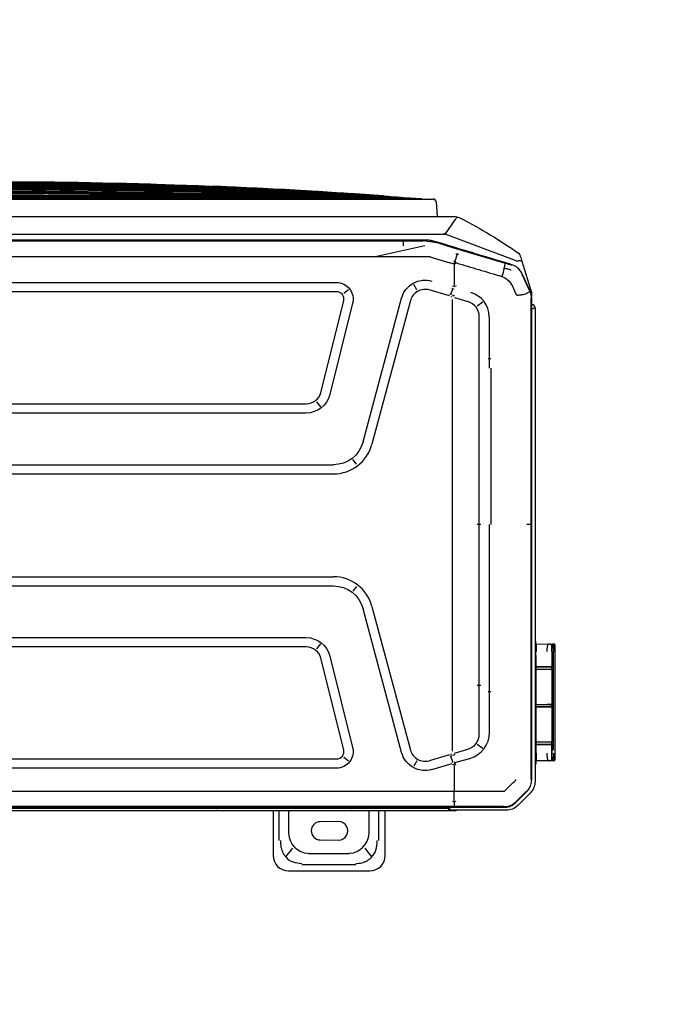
# Model space of a CAD drawing. Header units: millimetres. Extents: x -424979 to 718034, y -72486 to 344972.
# Tile 194 of 256: x 546768 to 547794, y 169236 to 170775. Entities that reach past the tile are written whole.
import ezdxf
from ezdxf.xclip import XClip

# ---------------------------------------------------------------- set-up
doc = ezdxf.new("R2010")
doc.units = ezdxf.units.MM
doc.header["$MEASUREMENT"] = 0
doc.header["$XCLIPFRAME"] = 0
doc.layers.add('IS_KLIM_urządzenia', color=3, linetype='Continuous')
doc.layers.add('Rysunki i obrazki', color=7, linetype='Continuous')
doc.layers.add('SKAN - RZUT_7_0_Nr_pióra__1', color=7, linetype='Continuous', lineweight=13)
picture_1 = doc.add_image_def('image7.tif', size_in_pixel=(14115, 7016))

# ---------------------------------------------------------------- blocks, each defined once
blk = doc.blocks.new('G$CE471A013')
at = {"linetype": 'Continuous'}
for p, q in [((-52.435, 41.216), (-57.735, 41.216)), ((-56.811, 40.816), (-53.307, 40.816)), ((-58.735, 40.216), (-58.735, 37.301)), ((-57.87, 40.295), (-57.426, 39.746)), ((-53.717, 40.077), (-56.401, 40.077)), ((-52.692, 39.746), (-52.248, 40.295)), ((-51.435, 37.301), (-51.435, 40.216)), ((-58.291, 37.3), (-58.291, 39.241)), ((-54.497, 39.198), (-55.697, 39.206)), ((-51.827, 39.241), (-51.827, 37.3)), ((-57.694, 38.769), (-57.694, 37.301)), ((-52.424, 37.301), (-52.424, 38.769)), ((-55.697, 38.006), (-54.497, 38.013)), ((-66.606, 37.271), (-63.067, 37.271)), ((-63.256, 37.301), (6.245, 37.301)), ((-63.067, 37.271), (-63.006, 37.271)), ((-68.168, 36.156), (-67.37, 36.954)), ((-67.244, 36.753), (-67.954, 36.043)), ((-67.906, 36.045), (-67.231, 36.718)), ((-66.881, 36.958), (-66.893, 36.986)), ((23.598, 37.069), (-66.48, 37.069)), ((-66.462, 37.035), (-66.435, 37.035)), ((-66.435, 37.034), (-63.211, 37.029)), ((-63.222, 36.747), (-63.229, 36.025)), ((-63.211, 37.029), (-21.491, 37.029)), ((-62.823, 37.151), (6.095, 37.151)), ((-46.818, 37.069), (-46.818, 37.151)), ((-39.955, 37.069), (-39.955, 37.151)), ((-67.906, 36.045), (-67.926, 36.025)), ((-63.231, 34.339), (-63.231, 36.025)), ((-68.485, 4.539), (-68.485, 35.393)), ((-68.27, 35.28), (-68.27, 3.917)), ((-68.16, 35.682), (-68.187, 35.693)), ((-68.237, 35.268), (-68.237, 18.659)), ((-69.729, 34.04), (-69.624, 34.041)), ((-69.623, 34.041), (-69.624, 34.041)), ((-69.364, 34.043), (-68.578, 34.051)), ((-68.528, 33.352), (-68.528, 34.252)), ((-63.275, 34.162), (-64.302, 33.869)), ((-63.22, 34.09), (-63.293, 34.234)), ((-63.128, 34.119), (-62.999, 33.739)), ((-61.773, 34.614), (-63.101, 34.22)), ((-62.913, 33.65), (-61.603, 34.039)), ((-60.791, 34.052), (-60.595, 34.401)), ((-56.03, 33.809), (-56.346, 34.056)), ((-55.564, 34.525), (12.681, 34.525)), ((-69.778, 26.937), (-69.778, 33.546)), ((-69.587, 33.547), (-69.586, 32.971)), ((-69.574, 32.977), (-69.574, 33.547)), ((-68.528, 33.852), (-68.558, 33.852)), ((-68.528, 27.182), (-68.528, 33.352)), ((-63.243, 33.54), (-64.111, 33.292)), ((-63.11, 33.418), (-63.11, 29.549)), ((-63.012, 33.616), (-63.073, 33.593)), ((-57.867, 23.986), (-60.377, 33.353)), ((-59.798, 33.508), (-57.288, 24.142)), ((12.681, 33.925), (-55.564, 33.925)), ((-69.66, 26.936), (-69.662, 33.348)), ((-69.661, 32.97), (-69.661, 33.348)), ((-69.645, 32.97), (-69.661, 32.97)), ((-69.66, 30.52), (-69.661, 32.82)), ((-69.645, 32.82), (-69.661, 32.82)), ((-69.585, 32.971), (-69.58, 32.976)), ((-69.584, 32.97), (-69.584, 32.82)), ((-69.573, 30.526), (-69.574, 32.82)), ((-68.528, 32.97), (-69.514, 32.97)), ((-68.528, 32.819), (-69.514, 32.82)), ((-68.553, 32.977), (-69.28, 32.98)), ((-65.097, 33.248), (-64.718, 32.988)), ((-55.124, 27.223), (-56.612, 33.184)), ((-56.03, 33.329), (-54.542, 27.368)), ((-65.503, 29.549), (-65.503, 32.296)), ((-64.853, 32.296), (-64.853, 29.549)), ((-69.644, 30.52), (-69.66, 30.52)), ((-69.66, 30.384), (-69.644, 30.384)), ((-69.66, 28.083), (-69.66, 30.384)), ((-69.584, 30.521), (-69.579, 30.526)), ((-69.579, 30.378), (-69.584, 30.382)), ((-69.583, 30.519), (-69.583, 30.384)), ((-69.573, 28.084), (-69.573, 30.377)), ((-68.528, 30.519), (-69.513, 30.519)), ((-68.528, 30.384), (-69.513, 30.384)), ((-68.553, 30.526), (-69.279, 30.53)), ((-68.553, 30.377), (-69.279, 30.373)), ((-65.61, 29.549), (-65.426, 29.549)), ((-65.503, 29.112), (-65.503, 29.549)), ((-64.853, 29.549), (-64.853, 29.112)), ((-63.11, 29.549), (-63.11, 7.87)), ((-65.503, 18.659), (-65.503, 29.112)), ((-64.717, 29.112), (-64.95, 29.112)), ((-64.853, 29.112), (-64.853, 18.659)), ((-69.66, 28.083), (-69.644, 28.083)), ((-69.659, 27.933), (-69.644, 27.933)), ((-69.659, 26.936), (-69.659, 27.933)), ((-69.583, 27.932), (-69.578, 27.927)), ((-69.582, 28.084), (-69.582, 27.934)), ((-69.572, 26.937), (-69.573, 27.926)), ((-68.528, 28.084), (-69.513, 28.084)), ((-68.528, 27.934), (-69.513, 27.934)), ((-69.278, 27.923), (-68.553, 27.927)), ((-68.528, 27.182), (-68.528, 26.282)), ((-69.621, 26.443), (-69.729, 26.444)), ((-69.729, 26.444), (-69.621, 26.443)), ((-68.578, 26.433), (-69.362, 26.441)), ((-68.578, 26.432), (-69.362, 26.44)), ((-68.558, 26.632), (-68.528, 26.632)), ((-54.509, 26.429), (-54.262, 26.745)), ((-53.591, 26.625), (10.708, 26.625)), ((10.708, 26.025), (-53.591, 26.025)), ((-56.871, 22.685), (-56.627, 23.003)), ((-21.491, 22.659), (-55.356, 22.659)), ((-21.491, 22.059), (-55.356, 22.059)), ((-68.237, 18.659), (-68.237, 6.47)), ((-65.61, 8.47), (-65.61, 18.659)), ((-64.95, 18.659), (-64.717, 18.659)), ((-64.853, 18.659), (-64.853, 7.87)), ((-21.391, 15.359), (-55.356, 15.359)), ((-21.391, 14.759), (-55.356, 14.759)), ((-56.871, 14.734), (-56.627, 14.416)), ((-60.377, 4.066), (-57.867, 13.432)), ((-57.288, 13.277), (-59.798, 3.911)), ((-54.262, 10.674), (-54.509, 10.989)), ((-53.591, 11.393), (10.708, 11.393)), ((10.708, 10.793), (-53.591, 10.793)), ((-56.612, 4.235), (-55.124, 10.196)), ((-54.542, 10.051), (-56.03, 4.09)), ((-65.503, 7.87), (-65.503, 8.47)), ((-65.61, 7.87), (-65.426, 7.87)), ((-65.503, 5.123), (-65.503, 7.87)), ((-64.853, 7.87), (-64.853, 5.123)), ((-63.11, 7.87), (-63.11, 4.001)), ((-68.237, 6.47), (-68.237, 3.923)), ((-68.27, 4.339), (-68.285, 4.339)), ((-65.097, 4.171), (-64.718, 4.43)), ((-63.243, 3.878), (-64.111, 4.126)), ((-68.257, 3.543), (-68.257, 3.8)), ((-67.63, 1.51), (-68.257, 3.543)), ((-68.245, 3.686), (-68.217, 3.692)), ((-68.172, 3.467), (-67.645, 2.317)), ((-67.621, 2.341), (-68.14, 3.475)), ((-66.99, 3.095), (-67.234, 3.626)), ((-63.226, 3.33), (-63.183, 3.316)), ((-62.999, 3.679), (-63.128, 3.299)), ((-63.012, 3.803), (-63.073, 3.826)), ((-62.913, 3.769), (-61.603, 3.38)), ((-60.791, 3.367), (-60.595, 3.017)), ((-56.346, 3.363), (-56.03, 3.61)), ((-55.564, 3.493), (12.681, 3.493)), ((-63.231, 1.667), (-63.231, 3.08)), ((12.681, 2.893), (-55.564, 2.893)), ((-67.353, 1.978), (-67.373, 1.954)), ((-67.249, 1.476), (-62.642, -0.258)), ((-63.552, 0.74), (-66.539, 1.639)), ((-63.424, 1.025), (-63.272, 1.544)), ((-62.213, 0.335), (-63.453, 0.711)), ((-61.319, 0.514), (-58.196, 1.188)), ((-62.213, 0.335), (-61.199, 0.184)), ((-61.726, 0.155), (-61.717, 0.191)), ((-61.567, 0.144), (18.685, 0.144)), ((-59.916, 0.184), (-61.199, 0.184)), ((-59.916, 0.514), (-59.916, 0.179)), ((-21.391, 0.184), (-59.916, 0.184)), ((-63.27, -1.193), (-62.633, -0.27)), ((-0.517, -0.263), (-62.643, -0.263)), ((-0.367, -1.413), (-63.178, -1.413)), ((-62.054, -2.359), (-62.12, -1.413)), ((-57.042, -2.545), (-61.855, -2.545)), ((-58.757, -2.545), (-58.757, -2.545)), ((-7.032, -2.545), (-57.042, -2.545))]:
    blk.add_line(p, q, dxfattribs=at)
for centre, radius, start, end in [((-57.735, 40.216), 1, 90, 180), ((-52.435, 40.216), 1, 0, 90), ((-55.701, 38.606), 0.6, 89.63839, 270.36161), ((-54.501, 38.606), 0.592, 270.36161, 89.63839), ((-63.256, 37.001), 0.3, 90, 115.84126), ((-63.006, 37.071), 0.2, 0, 90), ((-61.324, 33.099), 0.98, 15, 106.52953), ((-55.564, 33.445), 0.48, 90, 194.01667), ((-53.591, 27.605), 0.98, 194.0166, 270), ((-55.356, 24.659), 2.6, 195, 269.99999), ((-55.356, 12.759), 2.6, 89.99999, 165), ((-53.591, 9.813), 0.98, 90, 165.9834), ((-68.285, 4.539), 0.2, 180, 270), ((-61.324, 4.319), 0.98, 253.47049, 345), ((-55.564, 3.973), 0.48, 165.98333, 270), ((-67.307, 1.142), 0.2, 197.14126, 235.50637), ((-61.855, -2.345), 0.2, 184, 270)]:
    blk.add_arc(centre, radius, start, end, dxfattribs=at)
at = {"linetype": 'Continuous', "extrusion": (0, 0, -1)}
for centre, radius, start, end in [((66.606, 36.191), 1.08, 45, 90), ((67.405, 35.393), 1.08, 0, 45), ((61.324, 33.099), 1.58, 73.47059, 165), ((55.564, 33.445), 1.08, 345.98335, 90), ((53.591, 27.605), 1.58, 270, 345.98339), ((55.356, 24.659), 2, 270.00001, 345), ((55.356, 12.759), 2, 15, 90.00001), ((53.591, 9.813), 1.58, 14.01661, 90), ((61.324, 4.319), 1.58, 195, 286.52941), ((55.564, 3.973), 1.08, 270, 14.01665)]:
    blk.add_arc(centre, radius, start, end, dxfattribs=at)
at = {"linetype": 'Continuous'}
for centre, major_axis, ratio, start_param, end_param in [((-55.906, 38.207), (1.268, -1.569), 0.803018, 2.633487, 3.831894), ((-54.211, 38.207), (-1.268, -1.569), 0.803018, 2.451291, 3.649699), ((-63.067, 37.071), (0, -0.2), 0.831479, 1.570796, 3.141593), ((-47.823, 36.801), (0, 0.35), 0.690452, 6.119579, 6.283185), ((-69.728, 33.99), (-0.05, 0), 1, 5.572775, 6.283185), ((-69.728, 33.99), (-0.05, 0), 1, 4.722432, 5.271942), ((-68.428, 34.252), (0.1, 0), 1, 2.168878, 3.141593), ((-63.025, 33.944), (-1.913, -0.585), 0.178321, 4.710906, 4.798331), ((-62.672, 32.781), (-1.893, -0.646), 0.706819, 4.683881, 4.712375), ((-69.566, 33.543), (0, 0.7), 0.01995, 0.882039, 1.565858), ((-63.755, 32.198), (1.764, 0), 0.995519, 1.850018, 3.141593), ((-69.635, 32.971), (0.05, 0.0002), 0.017455, 4.162534, 6.265658), ((-69.383, 32.979), (0.494, 0.002), 0.017455, 4.153807, 4.444433), ((-69.383, 32.829), (0.494, 0.002), 0.017455, 4.153807, 4.444433), ((-69.38, 32.977), (0.2, 0.001), 0.017455, 1.047121, 3.124066), ((-68.578, 32.976), (0.05, 0.0002), 0.017455, 6.283104, 7.330301), ((-63.807, 32.296), (1.046, 0), 0.995519, 1.865841, 3.141593), ((-69.634, 30.521), (0.05, 0.0002), 0.017455, 4.162534, 6.265658), ((-69.634, 30.383), (-0.05, 0.0002), 0.017455, 3.15913, 5.262255), ((-69.383, 30.528), (0.494, 0.002), 0.017455, 4.153807, 4.444433), ((-69.383, 30.375), (-0.494, 0.002), 0.017455, 4.980355, 5.270981), ((-69.379, 30.527), (0.2, 0.001), 0.017455, 1.047121, 3.124066), ((-69.379, 30.377), (-0.2, 0.001), 0.017455, 0.017538, 2.094482), ((-68.578, 30.525), (0.05, 0.0002), 0.017455, 6.283104, 7.330301), ((-68.578, 30.378), (-0.05, 0.0002), 0.017455, 2.094477, 3.141674), ((-69.633, 27.932), (-0.05, 0.0002), 0.017455, 3.15913, 5.262255), ((-69.382, 28.075), (-0.494, 0.002), 0.017455, 4.980355, 5.270981), ((-69.382, 27.925), (-0.494, 0.002), 0.017455, 4.980355, 5.270981), ((-69.378, 27.926), (-0.2, 0.001), 0.017455, 0.017538, 2.094482), ((-68.578, 27.928), (-0.05, 0.0002), 0.017455, 2.094477, 3.141674), ((-69.728, 26.494), (-0.05, 0), 1, 0, 0.71037), ((-69.728, 26.494), (-0.05, 0), 1, 1.011256, 1.560766), ((-68.578, 26.383), (-0.05, 0), 1, 3.141593, 4.702359), ((-68.428, 26.282), (-0.1, 0), 1, 0, 0.972715), ((-63.863, 5.123), (1.64, 0), 0.995519, 3.141593, 4.441128), ((-63.807, 5.123), (1.046, 0), 0.995519, 3.141593, 4.417344), ((-62.672, 4.635), (-1.919, 0.564), 0.705879, 1.540462, 1.56897), ((-63.025, 3.474), (-1.913, 0.585), 0.178321, 1.484854, 1.57228)]:
    blk.add_ellipse(centre, major_axis=major_axis, ratio=ratio, start_param=start_param, end_param=end_param, dxfattribs=at)
for centre, major_axis, ratio in [((-68.253, 31.674), (0, -0.25), 0.017452), ((-68.253, 8.118), (0, 0.25), 0.017453)]:
    blk.add_ellipse(centre, major_axis=major_axis, ratio=ratio, dxfattribs=at)
for points, knots in [([(-56.811, 40.73), (-56.879, 40.73), (-57.013, 40.729), (-57.207, 40.695), (-57.389, 40.639), (-57.556, 40.558), (-57.708, 40.456), (-57.931, 40.251), (-58.174, 39.848), (-58.197, 39.452), (-58.21, 39.241)], [0, 0, 0, 0, 0.088396, 0.173346, 0.25543, 0.335293, 0.413632, 0.491185, 0.72797, 1, 1, 1, 1]), ([(-51.908, 39.241), (-51.908, 39.315), (-51.908, 39.459), (-51.94, 39.667), (-51.994, 39.861), (-52.07, 40.037), (-52.164, 40.195), (-52.353, 40.428), (-52.729, 40.688), (-53.109, 40.716), (-53.307, 40.73)], [0, 0, 0, 0, 0.095854, 0.186885, 0.2735, 0.35617, 0.435439, 0.51192, 0.746033, 1, 1, 1, 1]), ([(-66.48, 37.069), (-66.537, 37.067), (-66.65, 37.062), (-66.815, 37.021), (-66.972, 36.956), (-67.118, 36.868), (-67.202, 36.791), (-67.244, 36.753)], [0, 0, 0, 0, 0.199971, 0.399955, 0.599953, 0.799968, 1, 1, 1, 1]), ([(-66.462, 37.034), (-66.58, 37.034), (-66.698, 37.016), (-66.918, 36.942), (-67.02, 36.889), (-67.143, 36.798), (-67.174, 36.772), (-67.204, 36.744)], [0, 0, 0, 0, 0.434849, 0.434849, 0.850781, 0.850781, 1, 1, 1, 1]), ([(-63.228, 36.744), (-63.228, 36.769), (-63.227, 36.822), (-63.224, 36.893), (-63.22, 36.964), (-63.215, 37.012), (-63.211, 37.032), (-63.209, 37.034), (-63.208, 37.034)], [0, 0, 0, 0, 0.15377, 0.321137, 0.499606, 0.749362, 0.923428, 1, 1, 1, 1]), ([(-60.124, 37.07), (-60.124, 37.072), (-60.121, 37.095), (-60.115, 37.138), (-60.112, 37.146), (-60.11, 37.151)], [0, 0, 0, 0, 0.03411, 0.430836, 1, 1, 1, 1]), ([(-60.11, 37.151), (-60.089, 37.148), (-60.053, 37.143), (-60.007, 37.11), (-59.984, 37.083), (-59.975, 37.07)], [0, 0, 0, 0, 0.421216, 0.760733, 1, 1, 1, 1]), ([(-56.683, 37.073), (-56.667, 37.09), (-56.616, 37.134), (-56.56, 37.144), (-56.522, 37.151)], [0, 0, 0, 0, 0.322756, 1, 1, 1, 1]), ([(-56.522, 37.151), (-56.525, 37.149), (-56.529, 37.145), (-56.536, 37.119), (-56.539, 37.092), (-56.541, 37.076), (-56.541, 37.073)], [0, 0, 0, 0, 0.364896, 0.677617, 0.93837, 1, 1, 1, 1]), ([(-47.783, 37.146), (-47.752, 37.139), (-47.677, 37.121), (-47.618, 37.07), (-47.584, 37.04)], [0, 0, 0, 0, 0.419101, 1, 1, 1, 1]), ([(-47.74, 37.071), (-47.74, 37.074), (-47.74, 37.077), (-47.741, 37.1), (-47.745, 37.116), (-47.759, 37.135), (-47.766, 37.141), (-47.779, 37.145), (-47.781, 37.146), (-47.783, 37.146)], [0, 0, 0, 0, 0.074579, 0.074579, 0.595541, 0.595541, 0.936378, 0.936378, 1, 1, 1, 1]), ([(-39.051, 37.04), (-39.027, 37.061), (-38.983, 37.101), (-38.911, 37.134), (-38.865, 37.143), (-38.845, 37.147)], [0, 0, 0, 0, 0.405811, 0.73919, 1, 1, 1, 1]), ([(-38.846, 37.147), (-38.859, 37.145), (-38.867, 37.14), (-38.883, 37.125), (-38.888, 37.112), (-38.892, 37.088), (-38.892, 37.079), (-38.892, 37.069)], [0, 0, 0, 0, 0.330097, 0.330097, 0.779008, 0.779008, 1, 1, 1, 1]), ([(-67.954, 36.043), (-67.992, 36.002), (-68.068, 35.918), (-68.156, 35.772), (-68.221, 35.615), (-68.262, 35.449), (-68.267, 35.336), (-68.27, 35.28)], [0, 0, 0, 0, 0.200001, 0.400001, 0.599999, 0.799999, 1, 1, 1, 1]), ([(-69.731, 34.037), (-69.736, 34.037), (-69.744, 34.036), (-69.757, 34.031), (-69.768, 34.021), (-69.773, 34.013), (-69.775, 34.008)], [0, 0, 0, 0, 0.240387, 0.490724, 0.746129, 1, 1, 1, 1]), ([(-69.729, 34.04), (-69.731, 34.037), (-69.736, 34.032), (-69.741, 33.995), (-69.745, 33.949), (-69.749, 33.872), (-69.755, 33.742), (-69.755, 33.61), (-69.755, 33.546)], [0, 0, 0, 0, 0.163877, 0.30578, 0.42579, 0.524061, 0.77284, 1, 1, 1, 1]), ([(-69.662, 33.547), (-69.662, 33.576), (-69.662, 33.635), (-69.66, 33.722), (-69.657, 33.805), (-69.652, 33.897), (-69.645, 33.996), (-69.636, 34.023), (-69.631, 34.038)], [0, 0, 0, 0, 0.113787, 0.231188, 0.353199, 0.480712, 0.706712, 1, 1, 1, 1]), ([(-69.624, 34.041), (-69.611, 34.041), (-69.571, 34.041), (-69.476, 34.042), (-69.42, 34.043), (-69.364, 34.043)], [0, 0, 0, 0, 0.5, 0.5, 1, 1, 1, 1]), ([(-69.364, 34.043), (-69.382, 34.042), (-69.425, 34.04), (-69.489, 34.03), (-69.537, 34.017), (-69.563, 34.005), (-69.571, 33.999), (-69.574, 33.996)], [0, 0, 0, 0, 0.208735, 0.500317, 0.75027, 0.886014, 1, 1, 1, 1]), ([(-69.364, 34.043), (-69.358, 34.041), (-69.346, 34.036), (-69.329, 33.999), (-69.315, 33.953), (-69.299, 33.876), (-69.284, 33.747), (-69.282, 33.611), (-69.28, 33.547)], [0, 0, 0, 0, 0.170313, 0.316827, 0.439664, 0.539052, 0.783475, 1, 1, 1, 1]), ([(-68.553, 33.554), (-68.553, 33.585), (-68.554, 33.65), (-68.555, 33.743), (-68.557, 33.831), (-68.561, 33.927), (-68.57, 34.026), (-68.575, 34.042), (-68.578, 34.051)], [0, 0, 0, 0, 0.110388, 0.22525, 0.346033, 0.473982, 0.692647, 1, 1, 1, 1]), ([(-63.143, 34.328), (-63.143, 34.329), (-63.143, 34.329), (-63.143, 34.33), (-63.143, 34.331), (-63.143, 34.332), (-63.142, 34.333), (-63.14, 34.336), (-63.138, 34.337), (-63.136, 34.339)], [0, 0, 0, 0, 0.093535, 0.093535, 0.207433, 0.207433, 0.397418, 0.397418, 1, 1, 1, 1]), ([(-69.755, 26.937), (-69.755, 26.906), (-69.755, 26.843), (-69.754, 26.75), (-69.751, 26.662), (-69.747, 26.568), (-69.741, 26.47), (-69.733, 26.453), (-69.729, 26.444)], [0, 0, 0, 0, 0.112037, 0.228343, 0.350117, 0.478408, 0.69584, 1, 1, 1, 1]), ([(-69.278, 26.937), (-69.278, 26.906), (-69.279, 26.841), (-69.284, 26.748), (-69.291, 26.659), (-69.304, 26.563), (-69.33, 26.465), (-69.35, 26.45), (-69.362, 26.441)], [0, 0, 0, 0, 0.106421, 0.217828, 0.336261, 0.463423, 0.684856, 1, 1, 1, 1]), ([(-69.775, 26.476), (-69.773, 26.471), (-69.768, 26.463), (-69.757, 26.453), (-69.744, 26.447), (-69.736, 26.446), (-69.731, 26.447)], [0, 0, 0, 0, 0.253869, 0.509276, 0.759614, 1, 1, 1, 1]), ([(-69.628, 26.446), (-69.631, 26.452), (-69.636, 26.464), (-69.643, 26.504), (-69.647, 26.552), (-69.653, 26.63), (-69.659, 26.755), (-69.66, 26.877), (-69.66, 26.936)], [0, 0, 0, 0, 0.155708, 0.294413, 0.416247, 0.521413, 0.769796, 1, 1, 1, 1]), ([(-69.66, 26.936), (-69.66, 26.936), (-69.66, 26.936), (-69.66, 26.935), (-69.66, 26.935), (-69.66, 26.935), (-69.66, 26.935), (-69.66, 26.935), (-69.66, 26.935), (-69.66, 26.935), (-69.66, 26.935), (-69.66, 26.935), (-69.66, 26.935), (-69.66, 26.935), (-69.659, 26.935), (-69.659, 26.935), (-69.659, 26.935), (-69.659, 26.935), (-69.659, 26.935), (-69.659, 26.935), (-69.659, 26.936), (-69.659, 26.936), (-69.659, 26.936), (-69.659, 26.936)], [0, 0, 0, 0, 0.260232, 0.260232, 0.390152, 0.390152, 0.455589, 0.455589, 0.478138, 0.478138, 0.494719, 0.494719, 0.511416, 0.511416, 0.530341, 0.530341, 0.56043, 0.56043, 0.637843, 0.637843, 0.878219, 0.878219, 1, 1, 1, 1]), ([(-69.444, 26.441), (-69.471, 26.442), (-69.497, 26.442), (-69.568, 26.443), (-69.608, 26.443), (-69.621, 26.443)], [0, 0, 0, 0, 0.333624, 0.333624, 1, 1, 1, 1]), ([(-69.572, 26.487), (-69.568, 26.485), (-69.561, 26.479), (-69.534, 26.467), (-69.487, 26.453), (-69.423, 26.443), (-69.38, 26.441), (-69.362, 26.441)], [0, 0, 0, 0, 0.114672, 0.250015, 0.500029, 0.791569, 1, 1, 1, 1]), ([(-68.578, 26.433), (-68.576, 26.435), (-68.573, 26.44), (-68.568, 26.477), (-68.564, 26.523), (-68.558, 26.601), (-68.555, 26.731), (-68.554, 26.866), (-68.553, 26.93)], [0, 0, 0, 0, 0.165725, 0.30897, 0.429832, 0.528492, 0.775962, 1, 1, 1, 1]), ([(-68.485, 4.539), (-68.482, 4.54), (-68.478, 4.542), (-68.441, 4.559), (-68.377, 4.586), (-68.314, 4.615), (-68.274, 4.633), (-68.27, 4.635)], [0, 0, 0, 0, 0.211963, 0.434536, 0.670027, 0.964306, 1, 1, 1, 1]), ([(-68.27, 3.917), (-68.268, 3.865), (-68.263, 3.762), (-68.23, 3.61), (-68.191, 3.514), (-68.172, 3.467)], [0, 0, 0, 0, 0.333328, 0.666661, 1, 1, 1, 1]), ([(-68.139, 3.478), (-68.202, 3.616), (-68.237, 3.769), (-68.237, 3.922), (-68.237, 3.923), (-68.237, 3.923)], [0, 0, 0, 0, 0.999505, 0.999505, 1, 1, 1, 1]), ([(-67.882, 3.629), (-67.905, 3.617), (-67.954, 3.591), (-68.019, 3.555), (-68.083, 3.516), (-68.133, 3.483), (-68.141, 3.477), (-68.144, 3.474)], [0, 0, 0, 0, 0.154479, 0.322184, 0.503043, 0.755741, 1, 1, 1, 1]), ([(-67.234, 3.626), (-67.24, 3.639), (-67.253, 3.665), (-67.285, 3.697), (-67.327, 3.71), (-67.385, 3.713), (-67.442, 3.708), (-67.498, 3.7), (-67.554, 3.692), (-67.624, 3.68), (-67.734, 3.66), (-67.815, 3.644), (-67.869, 3.634)], [0, 0, 0, 0, 0.063444, 0.125641, 0.187787, 0.250691, 0.375621, 0.43817, 0.500642, 0.625445, 0.750334, 1, 1, 1, 1]), ([(-63.143, 3.09), (-63.143, 3.09), (-63.143, 3.09), (-63.143, 3.089), (-63.143, 3.088), (-63.143, 3.087), (-63.142, 3.086), (-63.14, 3.083), (-63.138, 3.081), (-63.136, 3.08)], [0, 0, 0, 0, 0.093535, 0.093535, 0.207433, 0.207433, 0.397418, 0.397418, 1, 1, 1, 1]), ([(-67.645, 2.317), (-67.622, 2.272), (-67.576, 2.182), (-67.483, 2.059), (-67.374, 1.949), (-67.251, 1.857), (-67.117, 1.782), (-67.022, 1.75), (-66.975, 1.733)], [0, 0, 0, 0, 0.164732, 0.332464, 0.501556, 0.670288, 0.836962, 1, 1, 1, 1]), ([(-66.935, 2.088), (-66.93, 2.086), (-66.924, 2.084), (-66.849, 2.059), (-66.778, 2.037), (-66.635, 1.999), (-66.564, 1.982), (-66.486, 1.966), (-66.482, 1.966), (-66.477, 1.965)], [0, 0, 0, 0, 0.036866, 0.036866, 0.504699, 0.504699, 0.970315, 0.970315, 1, 1, 1, 1]), ([(-66.477, 1.965), (-66.49, 1.918), (-66.502, 1.872), (-66.521, 1.791), (-66.528, 1.754), (-66.538, 1.694), (-66.541, 1.671), (-66.541, 1.644), (-66.539, 1.637), (-66.536, 1.633), (-66.536, 1.633), (-66.535, 1.633)], [0, 0, 0, 0, 0.2609, 0.2609, 0.5218, 0.5218, 0.782701, 0.782701, 0.970671, 0.970671, 1, 1, 1, 1]), ([(-63.371, 1.611), (-63.853, 1.756), (-64.335, 1.901), (-65.319, 2.197), (-65.821, 2.349), (-66.322, 2.5)], [0, 0, 0, 0, 0.489998, 0.489998, 1, 1, 1, 1]), ([(-67.498, 1.083), (-67.535, 1.203), (-67.572, 1.322), (-67.616, 1.464), (-67.623, 1.487), (-67.63, 1.51)], [0, 0, 0, 0, 0.83827, 0.83827, 1, 1, 1, 1]), ([(-67.63, 1.51), (-67.63, 1.509), (-67.63, 1.509), (-67.626, 1.499), (-67.616, 1.49), (-67.582, 1.479), (-67.559, 1.476), (-67.503, 1.475), (-67.469, 1.478), (-67.42, 1.485), (-67.406, 1.487), (-67.392, 1.49)], [0, 0, 0, 0, 0.003941, 0.003941, 0.301622, 0.301622, 0.599603, 0.599603, 0.892581, 0.892581, 1, 1, 1, 1]), ([(-67.249, 1.476), (-67.253, 1.478), (-67.257, 1.479), (-67.304, 1.494), (-67.351, 1.499), (-67.392, 1.49)], [0, 0, 0, 0, 0.086433, 0.086433, 1, 1, 1, 1]), ([(-66.975, 1.733), (-66.924, 1.718), (-66.873, 1.702), (-66.618, 1.625), (-66.414, 1.564), (-65.393, 1.255), (-64.576, 1.007), (-63.133, 0.57), (-62.507, 0.38), (-61.881, 0.19)], [0, 0, 0, 0, 0.030057, 0.030057, 0.150285, 0.150285, 0.631198, 0.631198, 1, 1, 1, 1]), ([(-63.352, 1.601), (-63.34, 1.592), (-63.315, 1.572), (-63.263, 1.537), (-63.223, 1.513), (-63.196, 1.497)], [0, 0, 0, 0, 0.24998, 0.499983, 1, 1, 1, 1]), ([(-63.325, 1.671), (-63.294, 1.669), (-63.232, 1.666), (-63.17, 1.665), (-63.139, 1.664)], [0, 0, 0, 0, 0.499978, 1, 1, 1, 1]), ([(-61.71, 1.231), (-61.807, 1.26), (-61.999, 1.319), (-62.288, 1.406), (-62.577, 1.494), (-62.77, 1.552), (-62.905, 1.593), (-62.943, 1.605), (-63.033, 1.632), (-63.085, 1.648), (-63.136, 1.663)], [0, 0, 0, 0, 0.202609, 0.405217, 0.607826, 0.810435, 0.810435, 0.891478, 0.891478, 1, 1, 1, 1]), ([(-63.642, -1.299), (-64.293, -0.958), (-64.934, -0.598), (-66.193, 0.161), (-66.811, 0.559), (-67.416, 0.974)], [0, 0, 0, 0, 0.5, 0.5, 1, 1, 1, 1]), ([(-63.36, 1.017), (-63.366, 1.016), (-63.377, 1.015), (-63.4, 1.019), (-63.428, 1.026), (-63.462, 1.037), (-63.481, 1.05), (-63.491, 1.056)], [0, 0, 0, 0, 0.124243, 0.250098, 0.500245, 0.750313, 1, 1, 1, 1]), ([(-61.881, 0.19), (-61.829, 0.177), (-61.727, 0.15), (-61.62, 0.146), (-61.567, 0.144)], [0, 0, 0, 0, 0.498926, 1, 1, 1, 1]), ([(-62.706, -0.265), (-62.705, -0.265), (-62.704, -0.265), (-62.684, -0.265), (-62.664, -0.265), (-62.644, -0.265)], [0, 0, 0, 0, 0.032778, 0.032778, 1, 1, 1, 1]), ([(-62.644, -0.265), (-62.641, -0.253), (-62.639, -0.241), (-62.637, -0.229), (-62.637, -0.228), (-62.637, -0.228)], [0, 0, 0, 0, 0.960053, 0.960053, 1, 1, 1, 1]), ([(-62.644, -0.265), (-62.622, -0.275), (-62.601, -0.285), (-62.579, -0.295), (-62.578, -0.296), (-62.578, -0.296)], [0, 0, 0, 0, 0.968586, 0.968586, 1, 1, 1, 1]), ([(-63.388, -1.36), (-63.387, -1.357), (-63.385, -1.355), (-63.373, -1.33), (-63.36, -1.303), (-63.334, -1.259), (-63.323, -1.243), (-63.31, -1.227)], [0, 0, 0, 0, 0.07944, 0.07944, 0.676385, 0.676385, 1, 1, 1, 1]), ([(-63.318, -1.212), (-63.321, -1.211), (-63.325, -1.211), (-63.329, -1.211), (-63.329, -1.211), (-63.33, -1.211)], [0, 0, 0, 0, 0.895907, 0.895907, 1, 1, 1, 1]), ([(-63.314, -1.199), (-63.314, -1.2), (-63.314, -1.2), (-63.315, -1.204), (-63.316, -1.208), (-63.318, -1.212)], [0, 0, 0, 0, 0.075095, 0.075095, 1, 1, 1, 1]), ([(-63.318, -1.212), (-63.311, -1.226), (-63.304, -1.24), (-63.296, -1.253), (-63.296, -1.253), (-63.296, -1.254)], [0, 0, 0, 0, 0.958709, 0.958709, 1, 1, 1, 1]), ([(-63.178, -1.413), (-63.178, -1.413), (-63.179, -1.413), (-63.182, -1.413), (-63.184, -1.413), (-63.196, -1.413), (-63.206, -1.413), (-63.275, -1.41), (-63.334, -1.402), (-63.392, -1.39)], [0, 0, 0, 0, 0.008756, 0.008756, 0.040334, 0.040334, 0.177893, 0.177893, 1, 1, 1, 1]), ([(-32.037, -3.261), (-36.938, -3.218), (-41.838, -3.138), (-51.533, -2.903), (-56.327, -2.75), (-61.119, -2.546)], [0, 0, 0, 0, 0.505409, 0.505409, 1, 1, 1, 1]), ([(-61.118, -2.551), (-56.329, -2.844), (-51.536, -3.059), (-41.841, -3.378), (-36.939, -3.481), (-32.037, -3.525)], [0, 0, 0, 0, 0.494599, 0.494599, 1, 1, 1, 1]), ([(-32.037, -3.496), (-36.939, -3.451), (-41.841, -3.35), (-51.536, -3.04), (-56.329, -2.832), (-61.118, -2.551)], [0, 0, 0, 0, 0.505401, 0.505401, 1, 1, 1, 1]), ([(-61.118, -2.551), (-56.329, -2.832), (-51.536, -3.039), (-41.841, -3.349), (-36.939, -3.45), (-32.037, -3.494)], [0, 0, 0, 0, 0.494599, 0.494599, 1, 1, 1, 1]), ([(-32.037, -3.553), (-36.94, -3.512), (-41.841, -3.407), (-51.536, -3.079), (-56.33, -2.856), (-61.118, -2.552)], [0, 0, 0, 0, 0.505401, 0.505401, 1, 1, 1, 1]), ([(-32.037, -3.526), (-36.939, -3.483), (-41.841, -3.38), (-51.536, -3.06), (-56.329, -2.845), (-61.118, -2.552)], [0, 0, 0, 0, 0.505401, 0.505401, 1, 1, 1, 1]), ([(-32.037, -3.6), (-36.94, -3.563), (-41.842, -3.457), (-51.537, -3.114), (-56.33, -2.879), (-61.118, -2.553)], [0, 0, 0, 0, 0.505401, 0.505401, 1, 1, 1, 1]), ([(-32.037, -3.578), (-36.94, -3.538), (-41.842, -3.433), (-51.537, -3.097), (-56.33, -2.868), (-61.118, -2.553)], [0, 0, 0, 0, 0.505401, 0.505401, 1, 1, 1, 1]), ([(-32.037, -3.619), (-36.94, -3.585), (-41.843, -3.48), (-51.538, -3.13), (-56.331, -2.889), (-61.118, -2.554)], [0, 0, 0, 0, 0.505401, 0.505401, 1, 1, 1, 1]), ([(-32.037, -3.39), (-36.939, -3.345), (-41.84, -3.252), (-51.533, -2.975), (-56.326, -2.793), (-61.115, -2.549)], [0, 0, 0, 0, 0.505465, 0.505465, 1, 1, 1, 1]), ([(-61.106, -2.549), (-56.319, -2.779), (-51.53, -2.951), (-41.839, -3.214), (-36.938, -3.303), (-32.037, -3.348)], [0, 0, 0, 0, 0.494375, 0.494375, 1, 1, 1, 1]), ([(-39.382, -3.21), (-41.835, -3.167), (-44.287, -3.114), (-51.511, -2.928), (-56.282, -2.766), (-61.051, -2.55)], [0, 0, 0, 0, 0.339395, 0.339395, 1, 1, 1, 1]), ([(-32.037, -3.111), (-36.937, -3.076), (-41.838, -3.01), (-51.506, -2.824), (-56.274, -2.704), (-61.042, -2.546)], [0, 0, 0, 0, 0.50677, 0.50677, 1, 1, 1, 1]), ([(-32.037, -3.058), (-36.937, -3.025), (-41.837, -2.966), (-51.506, -2.797), (-56.274, -2.688), (-61.041, -2.545)], [0, 0, 0, 0, 0.506778, 0.506778, 1, 1, 1, 1]), ([(-61.021, -2.546), (-56.261, -2.688), (-51.499, -2.795), (-41.837, -2.964), (-36.937, -3.023), (-32.037, -3.056)], [0, 0, 0, 0, 0.492868, 0.492868, 1, 1, 1, 1]), ([(-32.037, -3.349), (-36.938, -3.305), (-41.839, -3.215), (-51.494, -2.953), (-56.248, -2.782), (-61, -2.554)], [0, 0, 0, 0, 0.507485, 0.507485, 1, 1, 1, 1]), ([(-32.037, -3.213), (-36.938, -3.173), (-41.838, -3.097), (-51.488, -2.878), (-56.237, -2.737), (-60.984, -2.551)], [0, 0, 0, 0, 0.507767, 0.507767, 1, 1, 1, 1]), ([(-60.984, -2.551), (-56.237, -2.736), (-51.488, -2.877), (-41.838, -3.095), (-36.938, -3.17), (-32.037, -3.211)], [0, 0, 0, 0, 0.492233, 0.492233, 1, 1, 1, 1]), ([(-60.984, -2.552), (-56.237, -2.752), (-51.488, -2.903), (-41.839, -3.136), (-36.938, -3.216), (-32.037, -3.259)], [0, 0, 0, 0, 0.492233, 0.492233, 1, 1, 1, 1]), ([(-32.037, -2.947), (-34.87, -2.932), (-37.702, -2.91), (-43.368, -2.851), (-46.201, -2.816), (-51.866, -2.73), (-54.699, -2.68), (-58.666, -2.597), (-59.8, -2.572), (-60.934, -2.546)], [0, 0, 0, 0, 0.294057, 0.294057, 0.58814, 0.58814, 0.882227, 0.882227, 1, 1, 1, 1]), ([(-60.894, -2.547), (-58.354, -2.605), (-55.814, -2.657), (-50.519, -2.751), (-47.764, -2.792), (-42.254, -2.862), (-39.498, -2.891), (-35.174, -2.926), (-33.606, -2.936), (-32.037, -2.945)], [0, 0, 0, 0, 0.264103, 0.264103, 0.550513, 0.550513, 0.836923, 0.836923, 1, 1, 1, 1]), ([(-54.409, -2.619), (-55.794, -2.605), (-57.18, -2.589), (-59.248, -2.563), (-59.931, -2.554), (-60.615, -2.545)], [0, 0, 0, 0, 0.669634, 0.669634, 1, 1, 1, 1]), ([(-60.501, -2.547), (-57.467, -2.586), (-54.433, -2.62), (-49.709, -2.664), (-48.019, -2.679), (-42.949, -2.718), (-39.569, -2.739), (-34.805, -2.76), (-33.421, -2.765), (-32.037, -2.77)], [0, 0, 0, 0, 0.319801, 0.319801, 0.497905, 0.497905, 0.854114, 0.854114, 1, 1, 1, 1]), ([(-32.037, -2.713), (-34.859, -2.706), (-37.681, -2.696), (-41.915, -2.677), (-43.326, -2.67), (-47.56, -2.647), (-50.382, -2.629), (-55.564, -2.59), (-57.923, -2.569), (-60.283, -2.546)], [0, 0, 0, 0, 0.299747, 0.299747, 0.449624, 0.449624, 0.749381, 0.749381, 1, 1, 1, 1]), ([(-60.283, -2.546), (-58.036, -2.568), (-55.79, -2.587), (-52.212, -2.614), (-50.88, -2.623), (-46.883, -2.65), (-44.219, -2.664), (-38.89, -2.689), (-36.225, -2.699), (-33.053, -2.707), (-32.545, -2.709), (-32.037, -2.71)], [0, 0, 0, 0, 0.238571, 0.238571, 0.380065, 0.380065, 0.663055, 0.663055, 0.946044, 0.946044, 1, 1, 1, 1]), ([(-58.091, -2.545), (-55.347, -2.562), (-52.602, -2.575), (-48.884, -2.591), (-47.911, -2.595), (-44.991, -2.607), (-43.045, -2.613), (-39.152, -2.625), (-37.205, -2.63), (-34.185, -2.636), (-33.111, -2.638), (-32.037, -2.639)], [0, 0, 0, 0, 0.31601, 0.31601, 0.42808, 0.42808, 0.652219, 0.652219, 0.876357, 0.876357, 1, 1, 1, 1]), ([(-32.037, -2.583), (-36.954, -2.579), (-41.87, -2.572), (-49.186, -2.558), (-51.586, -2.553), (-53.986, -2.547)], [0, 0, 0, 0, 0.672022, 0.672022, 1, 1, 1, 1]), ([(-36.523, -3.657), (-37.477, -3.646), (-39.655, -3.612), (-43.056, -3.531), (-46.726, -3.409), (-50.395, -3.252), (-55.081, -3.004), (-58.542, -2.766), (-60.779, -2.585)], [0, 0, 0, 0, 0.11788, 0.269085, 0.420289, 0.571494, 0.722699, 1, 1, 1, 1]), ([(-32.037, -3.463), (-36.939, -3.418), (-41.84, -3.319), (-51.147, -3.031), (-55.552, -2.852), (-59.955, -2.614)], [0, 0, 0, 0, 0.526489, 0.526489, 1, 1, 1, 1]), ([(-36.416, -3.652), (-40.589, -3.601), (-44.763, -3.485), (-52.262, -3.158), (-55.59, -2.969), (-58.914, -2.726)], [0, 0, 0, 0, 0.556048, 0.556048, 1, 1, 1, 1]), ([(-58.595, -2.749), (-55.376, -2.981), (-52.152, -3.162), (-44.756, -3.484), (-40.581, -3.6), (-36.405, -3.652)], [0, 0, 0, 0, 0.435984, 0.435984, 1, 1, 1, 1]), ([(-58.452, -2.755), (-55.219, -2.983), (-51.984, -3.161), (-44.514, -3.48), (-40.279, -3.596), (-36.043, -3.648)], [0, 0, 0, 0, 0.433408, 0.433408, 1, 1, 1, 1]), ([(-36.066, -3.648), (-40.298, -3.596), (-44.529, -3.48), (-51.964, -3.162), (-55.17, -2.986), (-58.372, -2.761)], [0, 0, 0, 0, 0.568697, 0.568697, 1, 1, 1, 1]), ([(-57.423, -2.786), (-53.865, -2.995), (-50.304, -3.157), (-41.842, -3.456), (-36.94, -3.562), (-32.037, -3.599)], [0, 0, 0, 0, 0.420951, 0.420951, 1, 1, 1, 1]), ([(-56.809, -2.838), (-53.456, -3.04), (-50.1, -3.198), (-41.843, -3.499), (-36.94, -3.605), (-32.037, -3.636)], [0, 0, 0, 0, 0.406561, 0.406561, 1, 1, 1, 1]), ([(-56.729, -2.835), (-53.402, -3.029), (-50.073, -3.182), (-41.843, -3.479), (-36.94, -3.585), (-32.037, -3.619)], [0, 0, 0, 0, 0.40464, 0.40464, 1, 1, 1, 1]), ([(-34.126, -3.648), (-38.681, -3.606), (-43.236, -3.494), (-50.098, -3.221), (-52.408, -3.111), (-54.717, -2.979)], [0, 0, 0, 0, 0.663309, 0.663309, 1, 1, 1, 1]), ([(-35.398, -3.646), (-39.741, -3.597), (-44.084, -3.482), (-50.496, -3.215), (-52.567, -3.113), (-54.638, -2.993)], [0, 0, 0, 0, 0.676819, 0.676819, 1, 1, 1, 1]), ([(-54.636, -3.017), (-52.753, -3.131), (-50.87, -3.228), (-48.481, -3.333), (-47.975, -3.354), (-47.469, -3.374)], [0, 0, 0, 0, 0.788325, 0.788325, 1, 1, 1, 1]), ([(-53.301, -3.067), (-51.669, -3.156), (-50.036, -3.233), (-44.057, -3.482), (-39.707, -3.597), (-35.357, -3.646)], [0, 0, 0, 0, 0.273091, 0.273091, 1, 1, 1, 1]), ([(-51.456, -3.137), (-49.886, -3.212), (-48.315, -3.278), (-41.843, -3.518), (-36.941, -3.623), (-32.037, -3.65)], [0, 0, 0, 0, 0.242783, 0.242783, 1, 1, 1, 1]), ([(-48.23, -3.208), (-47.734, -3.227), (-47.238, -3.245), (-41.842, -3.432), (-36.94, -3.537), (-32.037, -3.577)], [0, 0, 0, 0, 0.091941, 0.091941, 1, 1, 1, 1]), ([(-36.544, -3.604), (-39.945, -3.553), (-43.345, -3.464), (-46.826, -3.335), (-46.909, -3.332), (-46.992, -3.329)], [0, 0, 0, 0, 0.976248, 0.976248, 1, 1, 1, 1])]:
    blk.add_open_spline(points, degree=3, knots=knots, dxfattribs=at)
for points, degree in [([(-67.232, 36.724), (-67.223, 36.733), (-67.214, 36.742), (-67.205, 36.751)], 3), ([(-63.32, 36.7), (-63.289, 36.715), (-63.259, 36.729), (-63.228, 36.744)], 3), ([(-63.228, 36.744), (-63.198, 36.729), (-63.168, 36.714), (-63.138, 36.7)], 3), ([(-66.522, 36.008), (-66.752, 35.779), (-66.981, 35.549), (-67.211, 35.32)], 3), ([(-66.466, 36.031), (-66.488, 36.031), (-66.507, 36.023), (-66.522, 36.008)], 3), ([(-63.326, 36.025), (-64.372, 36.027), (-65.419, 36.029), (-66.466, 36.031)], 3), ([(-63.325, 36.025), (-63.325, 36.025), (-63.325, 36.025), (-63.326, 36.025)], 3), ([(-63.137, 36.025), (-63.2, 36.025), (-63.262, 36.025), (-63.325, 36.025)], 3), ([(-63.137, 36.025), (-63.137, 36.025), (-63.137, 36.025), (-63.136, 36.025)], 3), ([(-21.491, 36.025), (-63.136, 36.025)], 1), ([(-67.211, 35.32), (-67.226, 35.305), (-67.234, 35.287), (-67.234, 35.265)], 3), ([(-69.631, 34.038), (-69.628, 34.039), (-69.626, 34.04), (-69.624, 34.041)], 3), ([(-69.615, 34.04), (-69.625, 34.041)], 1), ([(-63.325, 34.339), (-63.325, 34.317), (-63.322, 34.295), (-63.315, 34.274)], 3), ([(-63.074, 34.136), (-63.074, 34.137), (-63.074, 34.137), (-63.074, 34.137)], 3), ([(-69.778, 33.546), (-69.778, 33.59), (-69.778, 33.676), (-69.778, 33.757), (-69.778, 33.829), (-69.778, 33.891), (-69.778, 33.939), (-69.778, 33.973), (-69.778, 33.99), (-69.778, 33.99)], 2), ([(-69.577, 33.988), (-69.578, 33.983), (-69.58, 33.96), (-69.581, 33.923), (-69.582, 33.873), (-69.583, 33.813), (-69.584, 33.744), (-69.585, 33.668), (-69.585, 33.588), (-69.585, 33.547)], 2), ([(-63.266, 33.645), (-63.214, 33.66), (-63.163, 33.677), (-63.113, 33.696)], 3), ([(-63.052, 33.72), (-63.017, 33.733), (-62.981, 33.746), (-62.944, 33.757)], 3), ([(-69.778, 26.494), (-69.778, 26.494), (-69.778, 26.511), (-69.778, 26.544), (-69.778, 26.593), (-69.778, 26.654), (-69.778, 26.727), (-69.778, 26.808), (-69.778, 26.893), (-69.778, 26.937)], 2), ([(-69.621, 26.443), (-69.624, 26.444), (-69.626, 26.445), (-69.628, 26.446)], 3), ([(-69.583, 26.936), (-69.583, 26.896), (-69.583, 26.816), (-69.582, 26.74), (-69.581, 26.671), (-69.58, 26.611), (-69.579, 26.561), (-69.577, 26.524), (-69.576, 26.5), (-69.575, 26.496)], 2), ([(-68.144, 3.473), (-68.144, 3.473), (-68.144, 3.473), (-68.144, 3.474)], 3), ([(-67.869, 3.634), (-67.873, 3.633), (-67.878, 3.631), (-67.882, 3.629)], 3), ([(-63.266, 3.774), (-63.214, 3.759), (-63.163, 3.742), (-63.113, 3.722)], 3), ([(-63.074, 3.282), (-63.074, 3.282), (-63.074, 3.282), (-63.074, 3.282)], 3), ([(-63.052, 3.699), (-63.017, 3.685), (-62.981, 3.673), (-62.944, 3.662)], 3), ([(-66.322, 2.5), (-66.608, 2.594), (-66.864, 2.821), (-66.99, 3.095)], 3), ([(-63.325, 3.08), (-63.325, 3.101), (-63.322, 3.123), (-63.315, 3.144)], 3), ([(-66.477, 1.965), (-66.428, 2.14), (-66.376, 2.319), (-66.322, 2.5)], 3), ([(-66.477, 1.965), (-66.477, 1.965)], 1), ([(-66.535, 1.633), (-66.676, 1.675), (-66.816, 1.717), (-66.955, 1.758)], 3), ([(-63.352, 1.601), (-63.358, 1.606), (-63.364, 1.609), (-63.371, 1.611)], 3), ([(-63.284, 1.551), (-63.258, 1.585), (-63.242, 1.625), (-63.235, 1.667)], 3), ([(-63.136, 1.663), (-63.137, 1.664), (-63.138, 1.664), (-63.139, 1.664)], 3), ([(-67.416, 0.974), (-67.419, 0.976), (-67.421, 0.977), (-67.421, 0.977)], 3), ([(-63.548, 0.733), (-63.517, 0.724), (-63.486, 0.715), (-63.454, 0.705)], 3), ([(-63.491, 1.056), (-63.496, 1.061), (-63.501, 1.066), (-63.506, 1.07)], 3), ([(-63.34, 1.02), (-63.346, 1.019), (-63.353, 1.018), (-63.36, 1.017)], 3), ([(-21.391, 1.188), (-34.734, 1.188), (-48.077, 1.188), (-61.42, 1.188)], 3), ([(-63.392, -1.39), (-63.48, -1.37), (-63.564, -1.34), (-63.642, -1.299)], 3), ([(-60.984, -2.557), (-61.029, -2.554), (-61.074, -2.552), (-61.119, -2.549)], 3), ([(-61.119, -2.549), (-60.758, -2.569), (-60.398, -2.588), (-60.038, -2.606)], 3), ([(-61.118, -2.552), (-61.073, -2.555), (-61.028, -2.558), (-60.983, -2.561)], 3), ([(-61.118, -2.553), (-61.073, -2.556), (-61.028, -2.559), (-60.983, -2.562)], 3), ([(-61.117, -2.549), (-61.073, -2.551), (-61.029, -2.553), (-60.985, -2.555)], 3), ([(-61.052, -2.55), (-61.052, -2.55), (-61.052, -2.55)], 2), ([(-61.05, -2.559), (-61.05, -2.559), (-61.05, -2.559)], 2), ([(-56.489, -2.858), (-58.01, -2.768), (-59.53, -2.669), (-61.05, -2.559)], 3), ([(-61.05, -2.56), (-61.05, -2.56), (-61.05, -2.56)], 2), ([(-58.451, -2.742), (-59.317, -2.684), (-60.184, -2.624), (-61.05, -2.56)], 3), ([(-32.037, -3.003), (-41.686, -2.945), (-51.334, -2.803), (-60.98, -2.546)], 3), ([(-32.037, -2.832), (-41.595, -2.794), (-51.153, -2.706), (-60.71, -2.546)], 3), ([(-56.364, -2.556), (-56.965, -2.553), (-57.566, -2.549), (-58.167, -2.545)], 3), ([(-59.949, -2.614), (-59.446, -2.642), (-58.942, -2.668), (-58.439, -2.693)], 3), ([(-58.107, -2.774), (-56.601, -2.877), (-55.093, -2.969), (-53.585, -3.052)], 3), ([(-57.894, -2.783), (-56.895, -2.849), (-55.896, -2.911), (-54.896, -2.968)], 3), ([(-56.751, -2.85), (-57.061, -2.831), (-57.37, -2.812), (-57.679, -2.792)], 3), ([(-48.033, -3.288), (-49.878, -3.215), (-51.724, -3.13), (-53.569, -3.032)], 3), ([(-50.065, -3.188), (-51.204, -3.139), (-52.344, -3.084), (-53.483, -3.025)], 3), ([(-39.789, -2.869), (-42.145, -2.844), (-44.502, -2.813), (-46.859, -2.776)], 3), ([(-32.037, -2.642), (-35.976, -2.636), (-39.916, -2.626), (-43.855, -2.612)], 3), ([(-36.888, -3.582), (-40.167, -3.529), (-43.445, -3.442), (-46.721, -3.323)], 3), ([(-41.256, -3.247), (-38.183, -3.313), (-35.11, -3.36), (-32.037, -3.388)], 3), ([(-40.922, -3.533), (-38.628, -3.589), (-36.333, -3.627), (-34.038, -3.648)], 3), ([(-39.963, -3.342), (-37.321, -3.397), (-34.679, -3.437), (-32.037, -3.462)], 3), ([(-37.196, -3.36), (-35.477, -3.388), (-33.757, -3.41), (-32.037, -3.426)], 3), ([(-36.523, -3.657), (-36.522, -3.684)], 1), ([(-36.523, -3.657), (-36.523, -3.657), (-36.523, -3.657), (-36.523, -3.657)], 3), ([(-36.416, -3.652), (-36.412, -3.652), (-36.409, -3.652), (-36.405, -3.652)], 3), ([(-36.066, -3.648), (-36.058, -3.648), (-36.051, -3.648), (-36.043, -3.648)], 3), ([(-35.398, -3.646), (-35.384, -3.646), (-35.371, -3.646), (-35.357, -3.646)], 3)]:
    blk.add_open_spline(points, degree=degree, dxfattribs=at)
for points, weights, degree in [([(-68.242, 18.659), (-68.237, 18.659), (-67.953, 18.659)], [1, 0.828621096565, 1], 2), ([(-61.42, 1.188), (-61.519, 1.188), (-61.616, 1.202), (-61.71, 1.231)], [1, 0.992787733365, 0.992787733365, 1], 3)]:
    blk.add_rational_spline(points, weights, degree=degree, dxfattribs=at)
blk = doc.blocks.new('Rysunek_7_7', base_point=(-247133.1, 120862.7))
at = {"layer": 'SKAN - RZUT_7_0_Nr_pióra__1', "color": 7, "lineweight": 13}
image = blk.add_image(picture_1, insert=(-306883.1, 91162.7), size_in_units=(119499.9, 59400), dxfattribs=at)
image.set_boundary_path([(-0.5, -0.5), (14114.5, 7015.5)])

msp = doc.modelspace()

# ---------------------------------------------------------------- block references
at = {"layer": 'IS_KLIM_urządzenia', "xscale": 24, "yscale": 24, "zscale": 24, "rotation": 180}
msp.add_blockref('G$CE471A013', (545929.7, 170434), dxfattribs=at)
at = {"layer": 'Rysunki i obrazki', "color": 151, "linetype": 'Continuous', "lineweight": 20, "true_color": 0x80c2ff}
ref = msp.add_blockref('Rysunek_7_7', (578150.8, 164030.1), dxfattribs=at)
XClip(ref).set_block_clipping_path([(-306883.0907464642, 91162.6626359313), (-187383.1463020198, 150562.679302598)])

doc.saveas('drawing.dxf')
